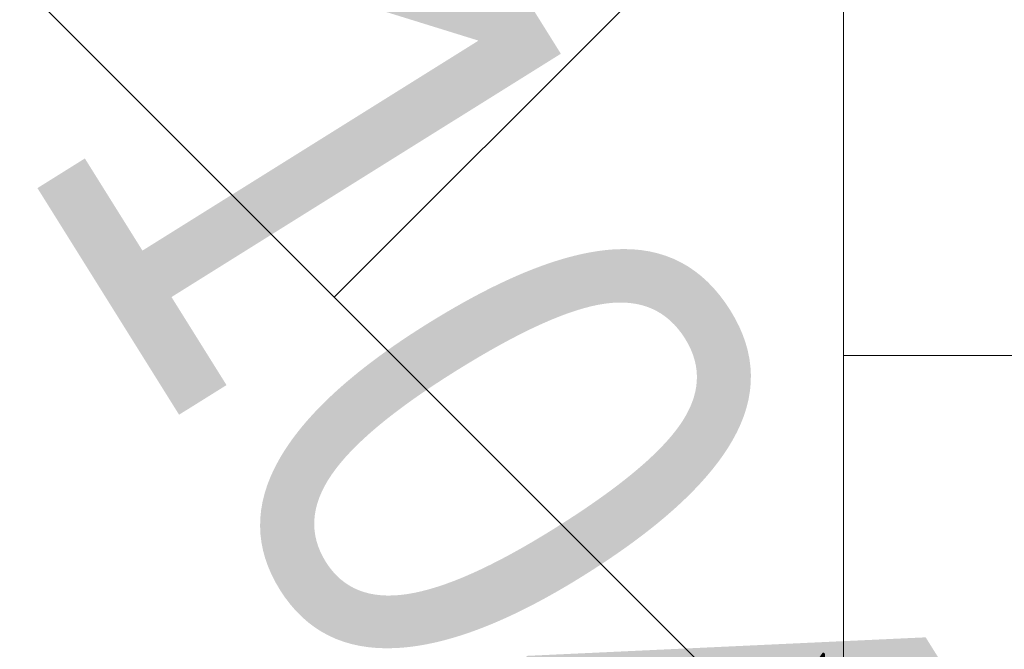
# Model space of a CAD drawing. Extents: x 7489187 to 7491099, y 5781939 to 5785132.
# Tile 25 of 217: x 7490379.796 to 7490381.229, y 5784336.323 to 5784337.24. Entities that reach past the tile are written whole.
import ezdxf
from ezdxf import colors
from ezdxf.entities.mleader import LeaderData, LeaderLine
from ezdxf.math import Vec2, Vec3

# ---------------------------------------------------------------- set-up
doc = ezdxf.new("R2010")
doc.units = 0
doc.header["$MEASUREMENT"] = 0
doc.linetypes.add('DYN_DIM', pattern=[1.0221568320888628, 0.2920448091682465, -0.7301120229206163])
doc.layers.get('0').update_dxf_attribs({"linetype": 'CONTINUOUS', "lineweight": 5})
doc.layers.get('Defpoints').update_dxf_attribs({"linetype": 'CONTINUOUS'})
doc.layers.get('Defpoints').transparency = 0.8
for name, color, linetype, lineweight in [('___wymiary', 1, 'CONTINUOUS', 20), ('___wysokość  - projektowana', 5, 'CONTINUOUS', 20), ('__PROJ_DR_szraf utwardzenia', 141, 'CONTINUOUS', 9), ('_ISTN__DR_szraf zieleń', 8, 'CONTINUOUS', 30), ('_ISTN_ROZBIÓRKA_DR_szraf zieleń', 40, 'CONTINUOUS', 30), ('_ROZBIÓRKA_DR_krawężnik', 7, 'NIEIST_1', 30), ('_ROZBIÓRKA_DR_szraf utwardzenia', 11, 'CONTINUOUS', 15), ('_ROZBIÓRKA_DR_szraf zieleń', 11, 'CONTINUOUS', 30)]:
    doc.layers.add(name, color=color, linetype=linetype, lineweight=lineweight)
doc.layers.add('punkt wysokościowy sztuczny-Atr2', color=7, linetype='CONTINUOUS', transparency=0.8)
doc.styles.add('Arial', font='arial.ttf')
doc.styles.add('ROMANS', font='romans.shx', dxfattribs={"width": 0.8})
doc.styles.get("Standard").update_dxf_attribs({"font": 'txt', "width": 0.75})
doc.linetypes.add('NIEIST_1', pattern='A,20,-0.01,["X",Standard,S=5,R=0,X=-2.54,Y=-2.54],-0.01', length=20.02)
doc.dimstyles.new('PZT-AS', dxfattribs={"dimtxt": 1, "dimasz": 0.5, "dimexe": 1, "dimexo": 1, "dimgap": 0.1, "dimtad": 0, "dimdec": 1, "dimrnd": 0.0005, "dimzin": 0, "dimdsep": 46, "dimtxsty": 'Arial', "dimblk": 'ARCHTICK', "dimcen": 0.5, "dimclrd": 256, "dimclre": 256, "dimclrt": 256, "dimazin": 0, "dimtfac": 1, "dimtdec": 1, "dimtofl": 0, "dimtmove": 0, "dimatfit": 3, "dimldrblk": 'ARCHTICK', "dimfxl": 0, "dimtolj": 1, "dimtzin": 0, "dimarcsym": 0})
pattern_1 = [(273.8880229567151, (-7489999.249338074, -5784190.541704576), (0.8197702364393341, -0.5070811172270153), [0, -0.76, 0, -0.85, 0, -0.8125]), (243.8880229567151, (-7489999.249338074, -5784190.541704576), (0.6853056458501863, -1.5180614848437), [0, -0.41, 0, -0.685, 0, -0.2625]), (203.8880229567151, (-7489998.908895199, -5784190.029529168), (-0.8595845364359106, -1.298303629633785), [0, -0.25, 0, -0.9, 0, -1.175]), (193.8880229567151, (-7489998.908895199, -5784190.029529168), (-0.466577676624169, -1.494684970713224), [0, -0.125, 0, -0.59, 0, -0.675])]

# ---------------------------------------------------------------- blocks, each defined once
blk = doc.blocks.new('EAWEQWEQE')
at = {"layer": '__PROJ_DR_szraf utwardzenia', "ltscale": 2}
h = blk.add_hatch(dxfattribs=at)
h.set_pattern_fill('AR-HBONE', color=256, scale=0.5, angle=45)
h.set_pattern_definition([(90, (-7489965.006917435, -5784369.251104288), (-2, 2), [6, -2]), (180, (-7489965.006917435, -5784367.251104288), (-2, 2), [6, -2])])
edge = h.paths.add_edge_path()
edge.add_line((86.03000000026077, 0.3200000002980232), (85.95000000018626, 1.150000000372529))
edge.add_line((85.95000000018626, 1.150000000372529), (85.99000000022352, 2.150000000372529))
edge.add_line((85.99000000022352, 2.150000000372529), (86.19000000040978, 3.129999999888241))
edge.add_line((86.19000000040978, 3.129999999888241), (86.54000000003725, 4.060000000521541))
edge.add_line((86.54000000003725, 4.060000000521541), (86.9141155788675, 4.745878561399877))
edge.add_line((86.9141155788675, 4.745878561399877), (83.19093015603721, 11.76064102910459))
edge.add_line((83.19093015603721, 11.76064102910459), (82.66000000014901, 11.41999999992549))
edge.add_line((82.66000000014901, 11.41999999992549), (72.50999999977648, 7.799999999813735))
edge.add_arc((72.24903874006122, 9.042990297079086), 1.270088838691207, 219.2149584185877, 281.85683428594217, ccw=False)
edge.add_line((71.26500000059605, 8.240000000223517), (71.04000000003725, 8.650000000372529))
edge.add_arc((69.92013106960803, 8.368443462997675), 1.154720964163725, 14.1127482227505, 101.495783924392)
edge.add_line((69.69000000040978, 9.5), (67.90297361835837, 8.8457025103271))
edge.add_line((67.90297361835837, 8.8457025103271), (69.27792074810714, 5.089185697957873))
edge.add_line((69.27792074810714, 5.089185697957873), (64.58257362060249, 3.37054805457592))
edge.add_line((64.58257362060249, 3.37054805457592), (63.20766350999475, 7.126825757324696))
edge.add_line((63.20766350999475, 7.126825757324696), (59.89222941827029, 5.914727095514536))
edge.add_arc((59.5485867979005, 6.853827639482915), 1.000000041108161, 245.5390053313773, 290.0989574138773, ccw=False)
edge.add_line((59.13451310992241, 5.943584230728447), (51.80837199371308, 9.276277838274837))
edge.add_line((51.80837199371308, 9.276277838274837), (51.35325031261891, 9.483314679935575))
edge.add_arc((51.56028715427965, 9.938436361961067), 0.4999999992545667, 155.5390046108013, 245.53900451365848, ccw=False)
edge.add_line((51.10516547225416, 10.14547320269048), (52.96849702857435, 14.24156833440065))
edge.add_line((52.96849702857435, 14.24156833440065), (49.69162090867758, 15.73223358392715))
edge.add_line((49.69162090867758, 15.73223358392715), (48.3458814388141, 12.77394263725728))
edge.add_arc((47.66319891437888, 13.08449789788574), 0.749999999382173, 155.5390047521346, 335.5390046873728, ccw=False)
edge.add_line((46.98051638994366, 13.39505315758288), (48.32625585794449, 16.35334410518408))
edge.add_line((48.32625585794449, 16.35334410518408), (45.04603271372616, 17.84553193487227))
edge.add_line((45.04603271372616, 17.84553193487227), (43.18270114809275, 13.74943678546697))
edge.add_arc((42.72757946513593, 13.95647362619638), 0.4999999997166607, 245.5390047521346, 335.5390046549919, ccw=False)
edge.add_line((42.52054262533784, 13.50135194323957), (42.06542093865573, 13.70838878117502))
edge.add_line((42.06542093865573, 13.70838878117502), (27.98965454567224, 6.455637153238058))
edge.add_arc((30.7378729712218, 1.122036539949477), 6.00000000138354, 117.2604726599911, 207.2604725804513)
edge.add_line((25.40427235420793, -1.626181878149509), (44.87081948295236, -39.4058528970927))
edge.add_arc((51.98228697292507, -35.74156167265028), 8.00000000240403, 207.2604725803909, 297.2604725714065)
edge.add_line((55.64657819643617, -42.85302916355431), (65.85764832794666, -37.5916207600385))
edge.add_arc((66.3156847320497, -38.48055419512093), 0.9999999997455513, 27.260472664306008, 117.26047266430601, ccw=False)
edge.add_line((67.20461816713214, -38.02251779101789), (69.0367637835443, -41.57825153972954))
edge.add_line((69.0367637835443, -41.57825153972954), (72.23692415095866, -39.92932048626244))
edge.add_line((72.23692415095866, -39.92932048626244), (70.40477853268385, -36.37358674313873))
edge.add_arc((71.29371196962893, -35.91555033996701), 1.000000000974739, 117.260472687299, 207.2604725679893, ccw=False)
edge.add_line((70.83567556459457, -35.02661690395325), (72.45092313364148, -34.19433615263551))
edge.add_line((72.45092313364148, -34.19433615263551), (100.212429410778, -20.30914882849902))
edge.add_line((100.212429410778, -20.30914882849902), (96.95837672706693, -14.17826786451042))
edge.add_line((96.95837672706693, -14.17826786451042), (96.28000000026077, -14.25999999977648))
edge.add_line((96.28000000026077, -14.25999999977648), (95.54999999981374, -14.21999999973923))
edge.add_line((95.54999999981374, -14.21999999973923), (94.81000000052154, -14.0699999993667))
edge.add_line((94.81000000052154, -14.0699999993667), (94.15000000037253, -13.75))
edge.add_line((94.15000000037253, -13.75), (93.59999999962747, -13.29999999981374))
edge.add_line((93.59999999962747, -13.29999999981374), (93.11395277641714, -12.74355050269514))
edge.add_line((93.11395277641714, -12.74355050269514), (86.03000000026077, 0.3200000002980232))
edge = h.paths.add_edge_path(flags=16)
edge.add_line((68.19818073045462, -26.82298227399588), (66.86477710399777, -27.51002606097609))
edge.add_arc((65.975839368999, -27.96806108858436), 1.000003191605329, -62.73945156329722, 27.260289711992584, ccw=False)
edge.add_line((66.43387841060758, -28.85699675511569), (49.9887127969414, -37.33061716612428))
edge.add_arc((49.53067639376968, -36.44168373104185), 0.9999999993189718, 207.2604725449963, 297.2604726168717, ccw=False)
edge.add_line((48.64174295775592, -36.89972013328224), (42.60770879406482, -25.18917772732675))
edge.add_arc((45.27450910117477, -23.81506851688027), 3.000000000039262, 117.2604726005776, 207.260472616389, ccw=False)
edge.add_line((43.90039989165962, -21.14826820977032), (50.04820530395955, -17.79698389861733))
edge.add_line((50.04820530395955, -17.79698389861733), (48.5198065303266, -14.83074636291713))
edge.add_line((48.5198065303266, -14.83074636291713), (41.40833904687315, -18.49503758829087))
edge.add_arc((40.49226624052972, -16.71717071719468), 1.999999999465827, 207.2604725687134, 297.2604726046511, ccw=False)
edge.add_line((38.7143993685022, -17.63324352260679), (38.30819894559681, -16.84491068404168))
edge.add_arc((41.86393269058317, -15.01276507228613), 4.000000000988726, 119.5465124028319, 207.2604725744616, ccw=False)
edge.add_line((39.89141289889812, -11.53294242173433), (42.19067206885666, -10.22961904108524))
edge.add_line((42.19067206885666, -10.22961904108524), (40.65472773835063, -7.322749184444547))
edge.add_line((40.65472773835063, -7.322749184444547), (37.60222481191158, -8.914460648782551))
edge.add_arc((37.13986403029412, -8.02776875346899), 1.000000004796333, 207.2604728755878, 297.53954950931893, ccw=False)
edge.add_line((36.25093059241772, -8.485805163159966), (35.9459182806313, -7.893852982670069))
edge.add_arc((36.83485165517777, -7.435816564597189), 0.9999999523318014, 117.26046988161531, 207.2604749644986, ccw=False)
edge.add_line((36.37681531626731, -6.54688315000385), (39.48808232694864, -4.943755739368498))
edge.add_line((39.48808232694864, -4.943755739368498), (34.72450372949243, 4.301151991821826))
edge.add_line((34.72450372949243, 4.301151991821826), (40.50257106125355, 7.2783886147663))
edge.add_line((40.50257106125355, 7.2783886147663), (45.26614965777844, -1.966519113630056))
edge.add_line((45.26614965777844, -1.966519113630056), (50.99005168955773, 0.9828080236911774))
edge.add_arc((51.44994639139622, 0.07042821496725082), 1.021733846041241, 28.27730476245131, 116.75087229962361, ccw=False)
edge.add_line((52.34975170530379, 0.554463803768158), (52.60836826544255, 0.02900062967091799))
edge.add_arc((51.72075485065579, -0.4315885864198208), 1.000000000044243, -63.43494879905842, 27.425135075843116, ccw=False)
edge.add_line((52.16796844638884, -1.326015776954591), (50.52000000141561, -2.149999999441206))
edge.add_line((50.52000000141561, -2.149999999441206), (52.01594937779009, -4.91204191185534))
edge.add_line((52.01594937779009, -4.91204191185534), (55.01452668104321, -3.400453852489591))
edge.add_arc((55.46466561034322, -4.293412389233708), 1.000000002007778, 34.136835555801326, 116.75259780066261, ccw=False)
edge.add_line((56.29236533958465, -3.732241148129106), (56.74736846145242, -4.599583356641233))
edge.add_arc((55.85843502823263, -5.057619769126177), 1.000000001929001, -62.73952733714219, 27.26047314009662, ccw=False)
edge.add_line((56.316471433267, -5.946553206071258), (52.76073767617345, -7.778698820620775))
edge.add_line((52.76073767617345, -7.778698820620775), (56.19601071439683, -14.44569958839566))
edge.add_line((56.19601071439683, -14.44569958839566), (59.75174444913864, -12.61355397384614))
edge.add_arc((60.209780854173, -13.50248740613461), 0.9999999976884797, 27.260472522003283, 117.26047278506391, ccw=False)
edge.add_line((61.09871428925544, -13.04445100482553), (68.19818073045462, -26.82298227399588))
h.paths.add_polyline_path([(63.77906223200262, -11.76213125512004), (84.22453126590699, -1.227293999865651), (90.17900449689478, -12.78342867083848), (69.7335354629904, -23.31826592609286)], flags=16)
at = {"layer": '_ISTN__DR_szraf zieleń'}
h = blk.add_hatch(dxfattribs=at)
h.set_pattern_fill('AR-SAND', color=256, scale=0.5, angle=236.3880229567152)
h.set_pattern_definition(pattern_1)
edge = h.paths.add_edge_path(flags=17)
edge.add_line((46.94635382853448, -13.79315116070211), (43.59032535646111, -15.57982763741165))
edge.add_line((43.59032535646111, -15.57982763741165), (42.95999999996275, -14.38999999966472))
edge.add_line((42.95999999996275, -14.38999999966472), (38.25999999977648, -16.75))
edge.add_line((38.25999999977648, -16.75), (38.90756137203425, -17.93729795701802))
edge.add_arc((40.49226624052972, -16.71717071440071), 2.000000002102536, 217.5941032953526, 297.2604725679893)
edge.add_line((41.40833904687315, -18.49503758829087), (47.71854556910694, -15.24360819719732))
edge.add_line((47.71854556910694, -15.24360819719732), (46.94635382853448, -13.79315116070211))
h.paths.add_polyline_path([(89.03984216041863, 0.7408491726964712), (87.45000000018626, -0.1799999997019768), (86.28000000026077, 1.870000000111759), (87.94964933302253, 2.794854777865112), (86.9141155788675, 4.745878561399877), (86.54000000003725, 4.060000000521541), (86.19000000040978, 3.129999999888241), (85.99000000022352, 2.150000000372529), (85.95000000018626, 1.150000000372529), (86.03000000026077, 0.3200000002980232), (92.75999999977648, -12.09999999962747), (93.08999999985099, -12.70000000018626), (93.59999999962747, -13.29999999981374), (94.15000000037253, -13.75), (94.81000000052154, -14.0699999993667), (95.54999999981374, -14.21999999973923), (96.28000000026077, -14.25999999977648), (96.95837672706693, -14.17826786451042)], flags=17)
edge = h.paths.add_edge_path()
edge.add_line((100.9142929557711, -21.63151274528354), (100.7000000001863, -22.08999999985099))
edge.add_line((100.7000000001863, -22.08999999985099), (100, -23.55999999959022))
edge.add_line((100, -23.55999999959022), (99.69000000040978, -24.33000000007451))
edge.add_line((99.69000000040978, -24.33000000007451), (99.28000000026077, -25.29000000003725))
edge.add_line((99.28000000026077, -25.29000000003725), (98.9199999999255, -25.89999999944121))
edge.add_line((98.9199999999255, -25.89999999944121), (98.75999999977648, -26.18999999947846))
edge.add_line((98.75999999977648, -26.18999999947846), (97.87000000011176, -27.04999999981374))
edge.add_line((97.87000000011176, -27.04999999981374), (94.28000000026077, -28.87999999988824))
edge.add_line((94.28000000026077, -28.87999999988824), (97.63736342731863, -35.58656293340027))
edge.add_line((97.63736342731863, -35.58656293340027), (93.16631717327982, -37.82480898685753))
edge.add_line((93.16631717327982, -37.82480898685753), (91.88351546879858, -35.26232675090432))
edge.add_line((91.88351546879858, -35.26232675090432), (88.81000000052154, -36.78000000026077))
edge.add_line((88.81000000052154, -36.78000000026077), (89.24121690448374, -37.63662617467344))
edge.add_line((89.24121690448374, -37.63662617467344), (78.86000000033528, -42.87000000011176))
edge.add_line((78.86000000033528, -42.87000000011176), (75.25, -35.67999999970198))
edge.add_line((75.25, -35.67999999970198), (71.29999999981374, -37.66000000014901))
edge.add_line((71.29999999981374, -37.66000000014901), (80.79999999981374, -55.76999999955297))
edge.add_line((80.79999999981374, -55.76999999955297), (77.29999999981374, -57.46999999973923))
edge.add_line((77.29999999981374, -57.46999999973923), (69.25, -42))
edge.add_line((69.25, -42), (63.44000000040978, -44.75999999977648))
edge.add_line((63.44000000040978, -44.75999999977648), (62.3219036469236, -42.59157070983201))
edge.add_line((62.3219036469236, -42.59157070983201), (59.71101718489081, -43.96194514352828))
edge.add_line((59.71101718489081, -43.96194514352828), (60.84999999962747, -46.13999999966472))
edge.add_line((60.84999999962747, -46.13999999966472), (58.66000000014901, -47.29000000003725))
edge.add_line((58.66000000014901, -47.29000000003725), (57.41999999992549, -45.16000000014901))
edge.add_line((57.41999999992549, -45.16000000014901), (56.21445642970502, -42.88642733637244))
edge.add_line((56.21445642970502, -42.88642733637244), (55.20999999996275, -43.20000000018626))
edge.add_line((55.20999999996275, -43.20000000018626), (54.23000000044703, -43.37999999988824))
edge.add_arc((51.92325254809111, -35.80484337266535), 7.91859089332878, 207.0490962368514, 286.93626954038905, ccw=False)
edge.add_line((44.87081948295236, -39.4058528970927), (25.40427235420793, -1.626181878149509))
edge.add_arc((30.7378729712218, 1.122036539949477), 6.000000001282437, 117.26047265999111, 207.2604725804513, ccw=False)
edge.add_line((27.98965454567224, 6.455637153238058), (42.06542094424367, 13.70838878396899))
edge.add_line((42.06542094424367, 13.70838878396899), (44.54986302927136, 19.16984898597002))
edge.add_line((44.54986302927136, 19.16984898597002), (54.29281407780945, 14.73773801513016))
edge.add_line((54.29281407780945, 14.73773801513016), (52.65850050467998, 11.14508493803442))
edge.add_line((52.65850050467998, 11.14508493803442), (55.58000000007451, 12.58999999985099))
edge.add_line((55.58000000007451, 12.58999999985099), (57.96999999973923, 8.140000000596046))
edge.add_line((57.96999999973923, 8.140000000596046), (58.33000000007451, 7.890000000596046))
edge.add_line((58.33000000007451, 7.890000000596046), (59.36000000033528, 8.25))
edge.add_line((59.36000000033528, 8.25), (58.67999999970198, 10.29999999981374))
edge.add_line((58.67999999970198, 10.29999999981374), (59.59999999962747, 10.62999999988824))
edge.add_line((59.59999999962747, 10.62999999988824), (60.3120239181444, 8.584184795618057))
edge.add_line((60.3120239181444, 8.584184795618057), (62.33999999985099, 9.290000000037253))
edge.add_line((62.33999999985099, 9.290000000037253), (61.70000000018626, 11.37000000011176))
edge.add_line((61.70000000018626, 11.37000000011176), (62.65000000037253, 11.70999999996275))
edge.add_line((62.65000000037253, 11.70999999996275), (62.79327710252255, 11.23468389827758))
edge.add_line((62.79327710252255, 11.23468389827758), (65.04409988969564, 12.05855243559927))
edge.add_line((65.04409988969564, 12.05855243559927), (64.88999999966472, 12.50999999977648))
edge.add_line((64.88999999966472, 12.50999999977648), (65.8300000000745, 12.83999999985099))
edge.add_line((65.8300000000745, 12.83999999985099), (65.97795227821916, 12.40037037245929))
edge.add_line((65.97795227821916, 12.40037037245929), (66.52810051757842, 12.60174110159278))
edge.add_line((66.52810051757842, 12.60174110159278), (67.12280952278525, 10.97698603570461))
edge.add_line((67.12280952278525, 10.97698603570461), (69.23000000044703, 11.70000000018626))
edge.add_line((69.23000000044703, 11.70000000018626), (68.54999999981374, 13.81000000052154))
edge.add_line((68.54999999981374, 13.81000000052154), (69.45999999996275, 14.12999999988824))
edge.add_line((69.45999999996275, 14.12999999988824), (70.1699999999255, 12.03000000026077))
edge.add_line((70.1699999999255, 12.03000000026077), (71, 12.32000000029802))
edge.add_line((71, 12.32000000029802), (72.50999999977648, 7.799999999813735))
edge.add_line((72.50999999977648, 7.799999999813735), (82.66000000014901, 11.41999999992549))
edge.add_line((82.66000000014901, 11.41999999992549), (83.19093015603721, 11.76064102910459))
edge.add_line((83.19093015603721, 11.76064102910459), (70.9199999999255, 34.87999999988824))
edge.add_line((70.9199999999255, 34.87999999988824), (51.91000000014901, 39.10000000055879))
edge.add_line((51.91000000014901, 39.10000000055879), (0, 0))
edge.add_line((0, 0), (71.12922030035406, -69.1156747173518))
edge.add_line((71.12922030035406, -69.1156747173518), (70.56000000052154, -66.8999999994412))
edge.add_line((70.56000000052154, -66.8999999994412), (72.98000000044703, -65.91000000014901))
edge.add_line((72.98000000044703, -65.91000000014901), (77.49000000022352, -63.12999999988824))
edge.add_line((77.49000000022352, -63.12999999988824), (87.37000000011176, -55.63999999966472))
edge.add_line((87.37000000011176, -55.63999999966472), (95.04999999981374, -49.75))
edge.add_line((95.04999999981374, -49.75), (105.9199999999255, -41.54999999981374))
edge.add_line((105.9199999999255, -41.54999999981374), (109.8061731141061, -38.38448637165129))
edge.add_line((109.8061731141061, -38.38448637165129), (100.9142929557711, -21.63151274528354))
h.paths.add_polyline_path([(112.2400000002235, -42.96999999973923), (111.5759357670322, -41.71885284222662), (111.1299999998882, -42.04000000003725), (97.87000000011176, -52.12999999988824), (92.5800000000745, -56.0699999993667), (92.92999999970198, -56.79999999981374), (86.37999999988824, -61.91999999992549), (77.59999999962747, -68.38999999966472), (74.25, -70.26999999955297), (72.90929836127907, -70.84536183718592), (73.8300000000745, -71.74000000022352)])
blk = doc.blocks.new('FDFSDFSSDFZ')
at = {"layer": '_ISTN_ROZBIÓRKA_DR_szraf zieleń'}
h = blk.add_hatch(dxfattribs=at)
h.set_pattern_fill('AR-SAND', color=256, scale=0.5, angle=236.3880229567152)
h.set_pattern_definition(pattern_1)
edge = h.paths.add_edge_path(flags=17)
edge.add_line((46.94635382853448, -13.79315116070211), (43.59032535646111, -15.57982763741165))
edge.add_line((43.59032535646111, -15.57982763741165), (42.95999999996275, -14.38999999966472))
edge.add_line((42.95999999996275, -14.38999999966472), (38.25999999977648, -16.75))
edge.add_line((38.25999999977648, -16.75), (39.37166953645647, -18.78823610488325))
edge.add_arc((40.06136920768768, -18.06414055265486), 1.000000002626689, 226.3936601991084, 297.2604725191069)
edge.add_line((40.51940561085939, -18.95307399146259), (47.71854556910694, -15.24360819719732))
edge.add_line((47.71854556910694, -15.24360819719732), (46.94635382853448, -13.79315116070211))
h.paths.add_polyline_path([(89.03984216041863, 0.7408491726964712), (87.45000000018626, -0.1799999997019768), (86.28000000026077, 1.870000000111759), (87.94964933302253, 2.794854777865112), (86.9141155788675, 4.745878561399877), (86.54000000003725, 4.060000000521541), (86.19000000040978, 3.129999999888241), (85.99000000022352, 2.150000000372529), (85.95000000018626, 1.150000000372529), (86.03000000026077, 0.3200000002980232), (92.75999999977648, -12.09999999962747), (93.08999999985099, -12.70000000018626), (93.59999999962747, -13.29999999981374), (94.15000000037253, -13.75), (94.81000000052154, -14.0699999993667), (95.54999999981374, -14.21999999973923), (96.28000000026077, -14.25999999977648), (96.95837672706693, -14.17826786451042)], flags=17)
edge = h.paths.add_edge_path()
edge.add_line((100.9142929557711, -21.63151274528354), (100.7000000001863, -22.08999999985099))
edge.add_line((100.7000000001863, -22.08999999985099), (100, -23.55999999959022))
edge.add_line((100, -23.55999999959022), (99.69000000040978, -24.33000000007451))
edge.add_line((99.69000000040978, -24.33000000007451), (99.28000000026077, -25.29000000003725))
edge.add_line((99.28000000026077, -25.29000000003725), (98.9199999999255, -25.89999999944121))
edge.add_line((98.9199999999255, -25.89999999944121), (98.75999999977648, -26.18999999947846))
edge.add_line((98.75999999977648, -26.18999999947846), (97.87000000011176, -27.04999999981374))
edge.add_line((97.87000000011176, -27.04999999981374), (94.28000000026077, -28.87999999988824))
edge.add_line((94.28000000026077, -28.87999999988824), (97.63736342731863, -35.58656293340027))
edge.add_line((97.63736342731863, -35.58656293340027), (93.16631717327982, -37.82480898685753))
edge.add_line((93.16631717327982, -37.82480898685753), (91.88351546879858, -35.26232675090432))
edge.add_line((91.88351546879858, -35.26232675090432), (88.81000000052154, -36.78000000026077))
edge.add_line((88.81000000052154, -36.78000000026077), (89.24121690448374, -37.63662617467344))
edge.add_line((89.24121690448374, -37.63662617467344), (78.86000000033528, -42.87000000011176))
edge.add_line((78.86000000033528, -42.87000000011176), (75.25, -35.67999999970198))
edge.add_line((75.25, -35.67999999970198), (71.29999999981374, -37.66000000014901))
edge.add_line((71.29999999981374, -37.66000000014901), (80.79999999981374, -55.76999999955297))
edge.add_line((80.79999999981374, -55.76999999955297), (77.29999999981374, -57.46999999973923))
edge.add_line((77.29999999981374, -57.46999999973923), (69.25, -42))
edge.add_line((69.25, -42), (63.44000000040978, -44.75999999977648))
edge.add_line((63.44000000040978, -44.75999999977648), (62.3219036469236, -42.59157070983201))
edge.add_line((62.3219036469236, -42.59157070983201), (59.71101718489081, -43.96194514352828))
edge.add_line((59.71101718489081, -43.96194514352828), (60.84999999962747, -46.13999999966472))
edge.add_line((60.84999999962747, -46.13999999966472), (58.66000000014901, -47.29000000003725))
edge.add_line((58.66000000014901, -47.29000000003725), (57.41999999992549, -45.16000000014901))
edge.add_line((57.41999999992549, -45.16000000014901), (56.2190921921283, -42.89517006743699))
edge.add_line((56.2190921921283, -42.89517006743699), (55.20999999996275, -43.20000000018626))
edge.add_line((55.20999999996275, -43.20000000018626), (54.23000000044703, -43.37999999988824))
edge.add_arc((51.92325254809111, -35.80484337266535), 7.91859089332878, 207.0490962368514, 286.93626954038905, ccw=False)
edge.add_line((44.87081948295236, -39.4058528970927), (33.73000000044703, -17.80999999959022))
edge.add_line((33.73000000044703, -17.80999999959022), (25.40427235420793, -1.626181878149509))
edge.add_arc((30.7378729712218, 1.122036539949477), 6.000000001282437, 117.26047265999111, 207.2604725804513, ccw=False)
edge.add_line((27.98965454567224, 6.455637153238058), (42.06542094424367, 13.70838878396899))
edge.add_line((42.06542094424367, 13.70838878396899), (44.54986302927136, 19.16984898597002))
edge.add_line((44.54986302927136, 19.16984898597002), (54.29281407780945, 14.73773801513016))
edge.add_line((54.29281407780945, 14.73773801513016), (52.65850050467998, 11.14508493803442))
edge.add_line((52.65850050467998, 11.14508493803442), (55.58000000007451, 12.58999999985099))
edge.add_line((55.58000000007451, 12.58999999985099), (57.96999999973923, 8.140000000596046))
edge.add_line((57.96999999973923, 8.140000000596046), (58.33000000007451, 7.890000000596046))
edge.add_line((58.33000000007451, 7.890000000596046), (59.36000000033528, 8.25))
edge.add_line((59.36000000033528, 8.25), (58.67999999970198, 10.29999999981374))
edge.add_line((58.67999999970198, 10.29999999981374), (59.59999999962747, 10.62999999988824))
edge.add_line((59.59999999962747, 10.62999999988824), (60.3120239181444, 8.584184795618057))
edge.add_line((60.3120239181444, 8.584184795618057), (62.33999999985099, 9.290000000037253))
edge.add_line((62.33999999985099, 9.290000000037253), (61.70000000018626, 11.37000000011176))
edge.add_line((61.70000000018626, 11.37000000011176), (62.65000000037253, 11.70999999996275))
edge.add_line((62.65000000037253, 11.70999999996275), (62.79327710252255, 11.23468389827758))
edge.add_line((62.79327710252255, 11.23468389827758), (65.04409988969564, 12.05855243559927))
edge.add_line((65.04409988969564, 12.05855243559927), (64.88999999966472, 12.50999999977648))
edge.add_line((64.88999999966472, 12.50999999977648), (65.8300000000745, 12.83999999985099))
edge.add_line((65.8300000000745, 12.83999999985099), (65.97795227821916, 12.40037037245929))
edge.add_line((65.97795227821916, 12.40037037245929), (66.52810051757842, 12.60174110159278))
edge.add_line((66.52810051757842, 12.60174110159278), (67.12280952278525, 10.97698603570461))
edge.add_line((67.12280952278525, 10.97698603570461), (69.23000000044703, 11.70000000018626))
edge.add_line((69.23000000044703, 11.70000000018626), (68.54999999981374, 13.81000000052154))
edge.add_line((68.54999999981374, 13.81000000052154), (69.45999999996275, 14.12999999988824))
edge.add_line((69.45999999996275, 14.12999999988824), (70.1699999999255, 12.03000000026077))
edge.add_line((70.1699999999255, 12.03000000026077), (71, 12.32000000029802))
edge.add_line((71, 12.32000000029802), (72.50999999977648, 7.799999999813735))
edge.add_line((72.50999999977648, 7.799999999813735), (82.66000000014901, 11.41999999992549))
edge.add_line((82.66000000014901, 11.41999999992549), (83.19093015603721, 11.76064102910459))
edge.add_line((83.19093015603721, 11.76064102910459), (70.9199999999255, 34.87999999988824))
edge.add_line((70.9199999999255, 34.87999999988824), (51.91000000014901, 39.10000000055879))
edge.add_line((51.91000000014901, 39.10000000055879), (0, 0))
edge.add_line((0, 0), (71.12922030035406, -69.1156747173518))
edge.add_line((71.12922030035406, -69.1156747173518), (70.56000000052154, -66.8999999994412))
edge.add_line((70.56000000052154, -66.8999999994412), (72.98000000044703, -65.91000000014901))
edge.add_line((72.98000000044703, -65.91000000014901), (77.49000000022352, -63.12999999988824))
edge.add_line((77.49000000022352, -63.12999999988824), (87.37000000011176, -55.63999999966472))
edge.add_line((87.37000000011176, -55.63999999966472), (95.04999999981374, -49.75))
edge.add_line((95.04999999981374, -49.75), (105.9199999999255, -41.54999999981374))
edge.add_line((105.9199999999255, -41.54999999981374), (109.8061731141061, -38.38448637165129))
edge.add_line((109.8061731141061, -38.38448637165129), (100.9142929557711, -21.63151274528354))
h.paths.add_polyline_path([(112.2400000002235, -42.96999999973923), (111.5759357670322, -41.71885284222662), (111.1299999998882, -42.04000000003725), (97.87000000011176, -52.12999999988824), (92.5800000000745, -56.0699999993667), (92.92999999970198, -56.79999999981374), (86.37999999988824, -61.91999999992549), (77.59999999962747, -68.38999999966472), (74.25, -70.26999999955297), (72.90929836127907, -70.84536183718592), (73.8300000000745, -71.74000000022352)])
at = {"layer": '_ROZBIÓRKA_DR_szraf utwardzenia', "ltscale": 2}
h = blk.add_hatch(dxfattribs=at)
h.set_pattern_fill('AR-HBONE', color=256, scale=0.3)
h.set_pattern_definition([(45, (-7490034.42, -5784375.3), (0, 1.697056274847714), [3.6, -1.2]), (135, (-7490033.571471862, -5784374.451471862), (1.332267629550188e-16, 1.697056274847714), [3.6, -1.2])])
h.paths.add_polyline_path([(38.25, -13.3199999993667), (38.83000000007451, -12.43999999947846), (39.54999999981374, -11.75), (40.32000000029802, -11.29000000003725), (42.19067206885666, -10.22961904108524), (40.65472773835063, -7.322749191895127), (36.23000000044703, -9.629999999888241), (35.19000000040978, -10.3199999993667), (34.46999999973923, -11.01999999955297), (34.08000000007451, -11.51999999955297), (33.57000000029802, -12.37999999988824), (33.40000000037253, -12.79999999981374), (33.13999999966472, -13.76999999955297), (33.03000000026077, -14.75999999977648), (33.03000000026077, -14.91999999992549), (33.11000000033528, -15.91999999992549), (33.33999999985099, -16.88999999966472), (33.73000000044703, -17.80999999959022), (44.74000000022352, -38.16999999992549), (45.5, -39.50999999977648), (46.09999999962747, -40.29999999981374), (46.79000000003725, -41.03000000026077), (46.96999999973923, -41.20000000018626), (47.75, -41.83000000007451), (48.59999999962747, -42.35999999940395), (49.49000000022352, -42.80999999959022), (49.99000000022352, -42.99000000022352), (50.95999999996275, -43.25), (51.94000000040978, -43.41000000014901), (52.94000000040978, -43.46999999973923), (53.24000000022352, -43.46999999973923), (54.23000000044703, -43.37999999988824), (54.53093875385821, -43.32472553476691), (55.32023093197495, -43.0119182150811), (56.07868828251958, -42.63037790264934), (65.84885452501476, -37.59615190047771, -0.4479799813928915), (67.25999990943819, -38.12999982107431), (68.17999999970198, -39.95000000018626), (69.25, -42), (77.29999999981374, -57.46999999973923), (80.79999999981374, -55.76999999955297), (71.29999999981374, -37.66000000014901), (71.11532196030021, -37.75257278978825), (70.40477853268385, -36.37358674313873, -0.4142135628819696), (70.83567556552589, -35.02661690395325), (72.1699999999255, -34.33999999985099), (72.43999998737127, -34.20000000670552), (67.55191766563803, -25.4160916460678), (92.92499999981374, -12.39999999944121), (92.75999999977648, -12.09999999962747), (86.03000000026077, 0.3200000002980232), (60.95999999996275, -12.74000000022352), (66.29999999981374, -23.12999999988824), (66.42999999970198, -23.39999999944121), (66.52000000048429, -23.67999999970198), (66.5800000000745, -23.95999999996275), (66.62000000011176, -24.25999999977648), (66.62000000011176, -24.55999999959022), (66.5850485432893, -24.89786407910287), (66.46999999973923, -25.21999999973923), (66.33999999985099, -25.49000000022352), (66.19000000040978, -25.75), (66, -25.97999999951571), (65.86000000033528, -26.13999999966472), (65.63999999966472, -26.33999999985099), (65.40000000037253, -26.51999999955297), (65.13999999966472, -26.66999999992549), (64.87000000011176, -26.79000000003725), (64.67999999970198, -26.85999999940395), (57.91999999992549, -30.38999999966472), (59.59999999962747, -33.58999999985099), (62.66000000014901, -31.93999999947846), (63.02000000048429, -31.75999999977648), (63.41000000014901, -31.71999999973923), (63.79000000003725, -31.84999999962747), (64.11347826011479, -32.1303478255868), (64.28000000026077, -32.53000000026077), (64.28000000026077, -32.92999999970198), (64.12000000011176, -33.29999999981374), (63.80747909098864, -33.59096774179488), (59.61000000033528, -35.75999999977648), (57.46999999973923, -36.92999999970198), (55.08000000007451, -38.25), (54.12999999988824, -38.54999999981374), (53.13999999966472, -38.66000000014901), (52.81000000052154, -38.64999999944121), (51.82000000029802, -38.49000000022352), (50.88999999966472, -38.14999999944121), (50.37999999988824, -37.85999999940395), (48.83000000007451, -36.12999999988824), (38.25999999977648, -16.75), (37.90000000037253, -15.68999999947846), (37.84999999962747, -14.68999999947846), (37.91000000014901, -14.25999999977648)])
h.paths.add_polyline_path([(67.88999999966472, -12.33999999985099), (67.95000000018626, -12.04999999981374), (68.12999999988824, -11.80999999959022), (68.38999999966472, -11.66000000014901), (68.69000000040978, -11.63999999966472), (68.96999999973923, -11.75999999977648), (69.16000000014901, -11.95999999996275), (72.74000000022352, -18.93999999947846), (72.91000000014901, -19.18999999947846), (72.96999999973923, -19.47999999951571), (72.9199999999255, -19.76999999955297), (72.75, -20.01999999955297), (72.53000000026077, -20.17999999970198), (72.24000000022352, -20.24000000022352), (71.94000000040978, -20.18999999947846), (71.69000000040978, -20.03000000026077), (71.48000000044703, -19.66999999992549), (67.96999999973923, -12.62999999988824)], flags=16)
h.paths.add_polyline_path([(74.59999999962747, -8.979999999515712), (74.58999999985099, -8.679999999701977), (74.70999999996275, -8.410000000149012), (74.92999999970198, -8.21999999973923), (75.21999999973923, -8.149999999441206), (75.50999999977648, -8.209999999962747), (75.75, -8.399999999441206), (75.8300000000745, -8.540000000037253), (79.37000000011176, -15.35999999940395), (79.54999999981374, -15.59999999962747), (79.62999999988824, -15.87999999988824), (79.59999999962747, -16.17999999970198), (79.45999999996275, -16.43999999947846), (79.19933333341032, -16.65533333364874), (78.88999999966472, -16.72999999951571), (78.58999999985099, -16.68999999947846), (78.3300000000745, -16.54999999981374), (78.15000000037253, -16.3199999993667), (78.06000000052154, -16.08000000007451), (74.74000000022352, -9.240000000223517)], flags=16)
h.paths.add_polyline_path([(81.11000000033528, -5.519999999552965), (81.15000000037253, -5.21999999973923), (81.32000000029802, -4.96999999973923), (81.5, -4.849999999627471), (81.79000000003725, -4.78000000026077), (82.0800000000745, -4.839999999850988), (82.32000000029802, -5.019999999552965), (82.38999999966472, -5.120000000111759), (86.09999999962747, -12.25999999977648), (86.13999999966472, -12.55999999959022), (86.06000000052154, -12.83999999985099), (85.87000000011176, -13.0699999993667), (85.77000000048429, -13.13999999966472), (85.49000000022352, -13.22999999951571), (85.19000000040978, -13.18999999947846), (84.92999999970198, -13.04000000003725), (84.77000000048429, -12.83000000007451), (81.20000000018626, -5.799999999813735)], flags=16)
h.paths.add_polyline_path([(58.33000000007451, -9.870000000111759), (58.62999999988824, -9.849999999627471), (58.92999999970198, -9.889999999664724), (59.23230088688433, -9.997964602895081), (59.5, -10.17999999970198), (59.75969072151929, -10.43969072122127), (56.81000000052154, -4.729999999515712), (56.92999999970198, -5.120000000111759), (56.96999999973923, -5.509999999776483), (56.92999999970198, -5.910000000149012), (56.81000000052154, -6.290000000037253), (56.74000000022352, -6.439999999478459), (55.54000000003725, -7.370000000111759), (50.33999999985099, -10.10999999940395), (50.53000000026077, -10.54000000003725), (47.37000000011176, -12.22999999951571), (48.79999999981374, -14.89999999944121)], flags=17)
h.paths.add_polyline_path([(53.41533603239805, 0.9327368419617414), (53.5, 0.5200000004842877), (53.46999999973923, 0.009999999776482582), (53.33999999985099, -0.3599999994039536), (53.12000000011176, -0.7000000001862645), (52.70000000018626, -1.059999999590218), (50.52000000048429, -2.149999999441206), (52.02000000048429, -4.910000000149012), (54.45999999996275, -3.679999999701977), (54.83999999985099, -3.580000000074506), (55.24000000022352, -3.559999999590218), (55.68645669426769, -3.638129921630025), (56.04999999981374, -3.830000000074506), (56.36000000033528, -4.069999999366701), (56.58388452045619, -4.336939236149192)])
h.paths.add_polyline_path([(72.50999999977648, 7.799999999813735), (72.36000000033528, 7.78000000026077), (72.06000000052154, 7.78000000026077), (71.77000000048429, 7.860000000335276), (71.58999999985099, 7.940000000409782), (71.36000000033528, 8.120000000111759), (71.1699999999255, 8.360000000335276), (70.91000000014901, 8.940000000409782), (70.87999999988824, 8.990000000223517), (70.70000000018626, 9.230000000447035), (70.45999999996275, 9.400000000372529), (70.28000000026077, 9.480000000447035), (69.99000000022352, 9.53000000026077), (69.69000000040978, 9.5), (60.24000000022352, 6.040000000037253), (59.77000000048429, 5.870000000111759), (59.28000000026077, 5.820000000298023), (58.72203747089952, 5.920433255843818), (58.23000000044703, 6.200000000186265), (57.87999999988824, 6.540000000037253), (57.62000000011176, 6.96999999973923), (57.61000000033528, 7), (55.21999999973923, 11.49000000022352), (53.04999999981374, 10.41999999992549), (55.73000000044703, 5.169999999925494), (55.70000000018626, 4.78000000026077), (55.48000000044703, 4.450000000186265), (55.29000000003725, 4.320000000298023), (54.90000000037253, 4.25), (54.53000000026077, 4.370000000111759), (54.34999999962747, 4.520000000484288), (51.61000000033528, 9.6800000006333), (49.25, 8.5), (53.25, 1.270000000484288), (53.38704244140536, 0.979792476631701)])
at = {"layer": '_ROZBIÓRKA_DR_szraf zieleń'}
h = blk.add_hatch(dxfattribs=at)
h.set_pattern_fill('AR-SAND', color=256, scale=0.3, angle=236.3880229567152)
h.set_pattern_definition([(273.8880229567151, (-7488972.911736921, -5782412.482118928), (0.4918621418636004, -0.3042486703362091), [0, -0.456, 0, -0.51, 0, -0.4875]), (243.8880229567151, (-7488972.911736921, -5782412.482118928), (0.4111833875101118, -0.9108368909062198), [0, -0.246, 0, -0.411, 0, -0.1575]), (203.8880229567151, (-7488972.707471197, -5782412.174813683), (-0.5157507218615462, -0.7789821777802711), [0, -0.15, 0, -0.54, 0, -0.705]), (193.8880229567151, (-7488972.707471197, -5782412.174813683), (-0.2799466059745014, -0.8968109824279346), [0, -0.075, 0, -0.354, 0, -0.405])])
edge = h.paths.add_edge_path()
edge.add_line((56.24000000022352, -31.25), (51.12399254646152, -21.64313184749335))
edge.add_line((51.12399254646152, -21.64313184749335), (49.02000000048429, -22.74000000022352))
edge.add_line((49.02000000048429, -22.74000000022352), (45.86000000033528, -16.43999999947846))
edge.add_line((45.86000000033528, -16.43999999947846), (47.83000000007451, -15.45000000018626))
edge.add_line((47.83000000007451, -15.45000000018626), (47.71854556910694, -15.24360819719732))
edge.add_line((47.71854556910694, -15.24360819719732), (40.51940561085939, -18.95307399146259))
edge.add_arc((40.06136920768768, -18.06414055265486), 1.000000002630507, 226.3936601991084, 297.2604725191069, ccw=False)
edge.add_line((39.37166953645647, -18.78823610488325), (48.83000000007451, -36.12999999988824))
edge.add_line((48.83000000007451, -36.12999999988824), (50.37999999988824, -37.85999999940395))
edge.add_line((50.37999999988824, -37.85999999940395), (50.88999999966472, -38.14999999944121))
edge.add_line((50.88999999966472, -38.14999999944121), (51.82000000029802, -38.49000000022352))
edge.add_line((51.82000000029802, -38.49000000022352), (52.81000000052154, -38.64999999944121))
edge.add_line((52.81000000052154, -38.64999999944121), (53.13999999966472, -38.66000000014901))
edge.add_line((53.13999999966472, -38.66000000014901), (54.12067073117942, -38.55103658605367))
edge.add_line((54.12067073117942, -38.55103658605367), (55.08000000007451, -38.25))
edge.add_line((55.08000000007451, -38.25), (57.46999999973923, -36.92999999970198))
edge.add_line((57.46999999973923, -36.92999999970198), (54.92999999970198, -31.76999999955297))
edge.add_line((54.92999999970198, -31.76999999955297), (56.24000000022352, -31.25))
h = blk.add_hatch(dxfattribs=at)
h.set_pattern_fill('AR-SAND', color=256, scale=0.3, angle=236.3880229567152)
h.set_pattern_definition([(273.8880229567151, (-7488975.161006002, -5782438.709662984), (0.4918621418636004, -0.3042486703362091), [0, -0.456, 0, -0.51, 0, -0.4875]), (243.8880229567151, (-7488975.161006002, -5782438.709662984), (0.4111833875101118, -0.9108368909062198), [0, -0.246, 0, -0.411, 0, -0.1575]), (203.8880229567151, (-7488974.956740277, -5782438.402357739), (-0.5157507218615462, -0.7789821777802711), [0, -0.15, 0, -0.54, 0, -0.705]), (193.8880229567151, (-7488974.956740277, -5782438.402357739), (-0.2799466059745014, -0.8968109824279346), [0, -0.075, 0, -0.354, 0, -0.405])])
edge = h.paths.add_edge_path()
edge.add_line((54.53093875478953, -43.32472553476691), (54.23000000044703, -43.37999999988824))
edge.add_line((54.23000000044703, -43.37999999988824), (53.24000000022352, -43.46999999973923))
edge.add_line((53.24000000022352, -43.46999999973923), (52.94000000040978, -43.46999999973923))
edge.add_line((52.94000000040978, -43.46999999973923), (51.94000000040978, -43.41000000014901))
edge.add_line((51.94000000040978, -43.41000000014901), (50.95999999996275, -43.25))
edge.add_line((50.95999999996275, -43.25), (49.99000000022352, -42.99000000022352))
edge.add_line((49.99000000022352, -42.99000000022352), (49.49000000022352, -42.80999999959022))
edge.add_line((49.49000000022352, -42.80999999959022), (48.59999999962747, -42.35999999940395))
edge.add_line((48.59999999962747, -42.35999999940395), (47.75, -41.83000000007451))
edge.add_line((47.75, -41.83000000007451), (46.96999999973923, -41.20000000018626))
edge.add_line((46.96999999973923, -41.20000000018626), (46.79000000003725, -41.03000000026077))
edge.add_line((46.79000000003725, -41.03000000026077), (46.09999999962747, -40.29999999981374))
edge.add_line((46.09999999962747, -40.29999999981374), (45.5, -39.50999999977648))
edge.add_line((45.5, -39.50999999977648), (44.74000000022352, -38.16999999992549))
edge.add_line((44.74000000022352, -38.16999999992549), (34.01054008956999, -18.3287825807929))
edge.add_line((34.01054008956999, -18.3287825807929), (44.87081948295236, -39.4058528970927))
edge.add_arc((51.98228698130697, -35.7415616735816), 8.000000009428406, 207.2604725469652, 288.5771599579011)
blk = doc.blocks.new('_ArchTick')
at = {"color": 0, "linetype": 'ByBlock', "const_width": 0.15}
blk.add_lwpolyline([(-0.5, -0.5), (0.5, 0.5)], dxfattribs=at)
blk = doc.blocks.new('*D91')
at = {"layer": '___wymiary', "lineweight": -2}
for p, q in [((7490382.603706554, 5784339.289213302), (7490381.961539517, 5784340.535497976)), ((7490382.41957592, 5784339.646564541), (7490381.338788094, 5784339.08967226)), ((7490378.603506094, 5784337.228049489), (7490377.961339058, 5784338.474334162)), ((7490378.419375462, 5784337.585400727), (7490379.50016329, 5784338.142293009))]:
    blk.add_line(p, q, dxfattribs=at)
at = {"layer": 'Defpoints', "color": 0}
for p in [(7490383.061742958, 5784338.400279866), (7490378.419375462, 5784337.585400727), (7490379.061542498, 5784336.339116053)]:
    blk.add_point(p, dxfattribs=at)
at = {"layer": '___wymiary', "lineweight": -2, "xscale": 0.5, "yscale": 0.5, "zscale": 0.5}
for p, rotation in [((7490382.41957592, 5784339.646564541), 27.26047261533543), ((7490378.419375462, 5784337.585400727), 207.2604726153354)]:
    blk.add_blockref('_ArchTick', p, dxfattribs=dict(at, rotation=rotation))
at = {"layer": '___wymiary', "insert": (7490380.419475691, 5784338.615982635), "char_height": 1, "attachment_point": 5, "rotation": 27.260472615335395, "style": 'Arial'}
blk.add_mtext('\\A1;4.5', dxfattribs=at)
blk = doc.blocks.new('*D142')
at = {"layer": '___wymiary', "lineweight": -2}
for p, q in [((7490384.079945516, 5784339.262407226), (7490383.344229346, 5784339.939697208)), ((7490378.214036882, 5784332.890477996), (7490377.478320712, 5784333.567767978))]:
    blk.add_line(p, q, dxfattribs=at)
at = {"layer": '___wymiary', "linetype": 'DYN_DIM', "lineweight": -2}
for p, q in [((7490384.079945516, 5784339.262407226), (7490378.214036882, 5784332.890477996)), ((7490378.214036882, 5784332.890477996), (7490377.875391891, 5784332.522619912))]:
    blk.add_line(p, q, dxfattribs=at)
at = {"layer": 'Defpoints', "color": 0}
for p in [(7490384.079945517, 5784339.262407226), (7490378.214036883, 5784332.890477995), (7490378.214036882, 5784332.890477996)]:
    blk.add_point(p, dxfattribs=at)
at = {"layer": '___wymiary', "lineweight": -2, "xscale": 0.5, "yscale": 0.5, "zscale": 0.5}
for p, rotation in [((7490384.079945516, 5784339.262407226), 47.36776614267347), ((7490378.214036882, 5784332.890477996), 227.3677661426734)]:
    blk.add_blockref('_ArchTick', p, dxfattribs=dict(at, rotation=rotation))
at = {"layer": '___wymiary', "insert": (7490376.882164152, 5784331.443711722), "char_height": 1.5, "attachment_point": 5, "rotation": 47.367766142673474, "style": 'Arial'}
blk.add_mtext('\\A1;8.7', dxfattribs=at)
blk = doc.blocks.new('*D149')
at = {"layer": '___wymiary', "lineweight": -2}
for p, q in [((7490378.887446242, 5784372.735233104), (7490378.087071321, 5784372.135733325)), ((7490422.632325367, 5784314.332702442), (7490421.831950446, 5784313.733202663))]:
    blk.add_line(p, q, dxfattribs=at)
at = {"layer": '___wymiary', "linetype": 'DYN_DIM', "lineweight": -2}
for p, q in [((7490378.887446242, 5784372.735233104), (7490422.632325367, 5784314.332702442)), ((7490422.632325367, 5784314.332702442), (7490422.932075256, 5784313.93251498))]:
    blk.add_line(p, q, dxfattribs=at)
at = {"layer": 'Defpoints', "color": 0}
for p in [(7490379.686149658, 5784373.333480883), (7490423.431028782, 5784314.930950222), (7490422.632325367, 5784314.332702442)]:
    blk.add_point(p, dxfattribs=at)
at = {"layer": '___wymiary', "lineweight": -2, "xscale": 0.5, "yscale": 0.5, "zscale": 0.5}
for p, rotation in [((7490378.887446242, 5784372.735233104), 126.8340803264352), ((7490422.632325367, 5784314.332702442), 306.8340803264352)]:
    blk.add_blockref('_ArchTick', p, dxfattribs=dict(at, rotation=rotation))
at = {"layer": '___wymiary', "insert": (7490424.154731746, 5784312.300181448), "char_height": 1.5, "attachment_point": 5, "rotation": 306.83408032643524, "style": 'Arial'}
blk.add_mtext('\\A1;73.0', dxfattribs=at)
blk = doc.blocks.new('*D159')
at = {"layer": '___wymiary', "lineweight": -2}
for p, q in [((7490404.153535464, 5784351.981734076), (7490403.436393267, 5784352.67866095)), ((7490381.937832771, 5784329.121634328), (7490381.220690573, 5784329.818561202))]:
    blk.add_line(p, q, dxfattribs=at)
at = {"layer": '___wymiary', "linetype": 'DYN_DIM', "lineweight": -2}
for p, q in [((7490404.153535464, 5784351.981734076), (7490381.937832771, 5784329.121634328)), ((7490381.937832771, 5784329.121634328), (7490381.589369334, 5784328.763063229))]:
    blk.add_line(p, q, dxfattribs=at)
at = {"layer": 'Defpoints', "color": 0}
for p in [(7490404.153535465, 5784351.981734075), (7490381.937832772, 5784329.121634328), (7490381.937832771, 5784329.121634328)]:
    blk.add_point(p, dxfattribs=at)
at = {"layer": '___wymiary', "lineweight": -2, "xscale": 0.5, "yscale": 0.5, "zscale": 0.5}
for p, rotation in [((7490404.153535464, 5784351.981734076), 45.81903626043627), ((7490381.937832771, 5784329.121634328), 225.8190362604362)]:
    blk.add_blockref('_ArchTick', p, dxfattribs=dict(at, rotation=rotation))
at = {"layer": '___wymiary', "insert": (7490380.161239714, 5784327.293508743), "char_height": 1.5, "attachment_point": 5, "rotation": 45.81903626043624, "style": 'Arial'}
blk.add_mtext('\\A1;31.9', dxfattribs=at)
blk = doc.blocks.new('_Dot')
at = {"color": 0, "linetype": 'ByBlock', "lineweight": -2}
blk.add_line((-0.5, 0), (-1, 0), dxfattribs=at)
at = {"color": 0, "linetype": 'ByBlock', "const_width": 0.5}
blk.add_lwpolyline([(-0.25, 0, 1), (0.25, 0, 1)], format="xyb", close=True, dxfattribs=at)

msp = doc.modelspace()

# ---------------------------------------------------------------- linework, layer by layer
at = {"layer": '_ROZBIÓRKA_DR_krawężnik', "ltscale": 0.2}
msp.add_lwpolyline([(7490375.08, 5784367.98), (7490370.65, 5784365.67, 0.3751533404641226), (7490367.76, 5784358.41), (7490379.4, 5784336.65, 0.3803797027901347), (7490390.59, 5784332.39), (7490399.595, 5784337.18, -0.197867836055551), (7490401.679999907, 5784337.170000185), (7490411.72, 5784317.83), (7490415.216646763, 5784319.528371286), (7490405.72, 5784337.64, -0.4123983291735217), (7490406.859999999, 5784341.1)], format="xyb", dxfattribs=at)

# ---------------------------------------------------------------- block references
for name in ['EAWEQWEQE', 'FDFSDFSSDFZ']:
    msp.add_blockref(name, (7490334.42, 5784375.3))

# ---------------------------------------------------------------- texts
at = {"layer": 'punkt wysokościowy sztuczny-Atr2', "color": 7, "width": 0.9}
msp.add_text('104.78', height=0.75, rotation=302.005, dxfattribs=at).set_placement((7490379.785, 5784337.052999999))

# ---------------------------------------------------------------- dimensions: what is measured, and where the dimension line sits
at = {"layer": '___wymiary'}
for base, p1, p2, angle, picture, middle in [((7490422.632325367, 5784314.332702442), (7490379.686149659, 5784373.333480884), (7490423.431028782, 5784314.930950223), 306.8340803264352, '*D149', (7490424.154731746, 5784312.300181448)), ((7490381.937832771, 5784329.121634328), (7490404.153535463, 5784351.981734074), (7490381.937832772, 5784329.121634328), 225.81903626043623, '*D159', (7490380.161239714, 5784327.293508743)), ((7490378.214036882, 5784332.890477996), (7490384.079945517, 5784339.262407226), (7490378.214036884, 5784332.890477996), 227.36776614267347, '*D142', (7490376.882164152, 5784331.443711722))]:
    dim = msp.add_linear_dim(base=base, p1=p1, p2=p2, angle=angle, dimstyle='PZT-AS', override={"dimtxt": 1.5, "dimfxl": 5}, dxfattribs=at)
    dim.commit()
    dim.dimension.update_dxf_attribs({"geometry": picture, "text_midpoint": middle, "dimtype": 161})
dim = msp.add_linear_dim(base=(7490378.419375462, 5784337.585400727), p1=(7490383.061742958, 5784338.400279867), p2=(7490379.061542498, 5784336.339116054), angle=27.26047261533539, dimstyle='PZT-AS', override={"dimtmove": 1}, dxfattribs=at)
dim.commit()
dim.dimension.update_dxf_attribs({"geometry": '*D91', "text_midpoint": (7490380.419475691, 5784338.615982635)})

# ---------------------------------------------------------------- leaders
at = {"layer": '___wysokość  - projektowana'}
ml = msp.add_multileader_mtext('Standard', dxfattribs=at)
ml.set_content('105.33', color=256, style='ROMANS')
ml.set_leader_properties()
ml.set_arrow_properties(name='DOT')
ml.build(insert=Vec2(0, 0))
ml.multileader.update_dxf_attribs({"text_left_attachment_type": 6, "text_right_attachment_type": 6, "dogleg_length": 0, "arrow_head_size": 0.3})
ctx = ml.context
ctx.base_point, ctx.char_height, ctx.arrow_head_size, ctx.landing_gap_size, ctx.plane_origin = Vec3(7490380.422442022, 5784335.116413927), 1, 0.3, 0.09, Vec3(7490394.106529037, 5784340.354455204)
ctx.left_attachment, ctx.right_attachment, ctx.text_align_type = 6, 6, 2
notes = []
notes.append((ctx, [(1, (1, 1, 0), (7490384.45006107, 5784335.116413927), (-1, 0), 0, [(0, [(7490384.641991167, 5784337.855126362)], 0, [])])]))
ctx.mtext.insert, ctx.mtext.alignment, ctx.mtext.flow_direction = Vec3(7490384.360061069, 5784336.316413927), 3, 5
for ctx, leaders in notes:
    for number, flags, end, landing, length, lines in leaders:
        leader = LeaderData()
        leader.index, (leader.has_last_leader_line, leader.has_dogleg_vector, leader.attachment_direction) = number, flags
        leader.last_leader_point, leader.dogleg_vector, leader.dogleg_length = Vec3(end), Vec3(landing), length
        for number, points, colour, breaks in lines:
            line = LeaderLine()
            line.index, line.vertices, line.color, line.breaks = number, Vec3.list(points), colors.encode_raw_color(colour), breaks
            leader.lines.append(line)
        ctx.leaders.append(leader)

doc.saveas('drawing.dxf')
